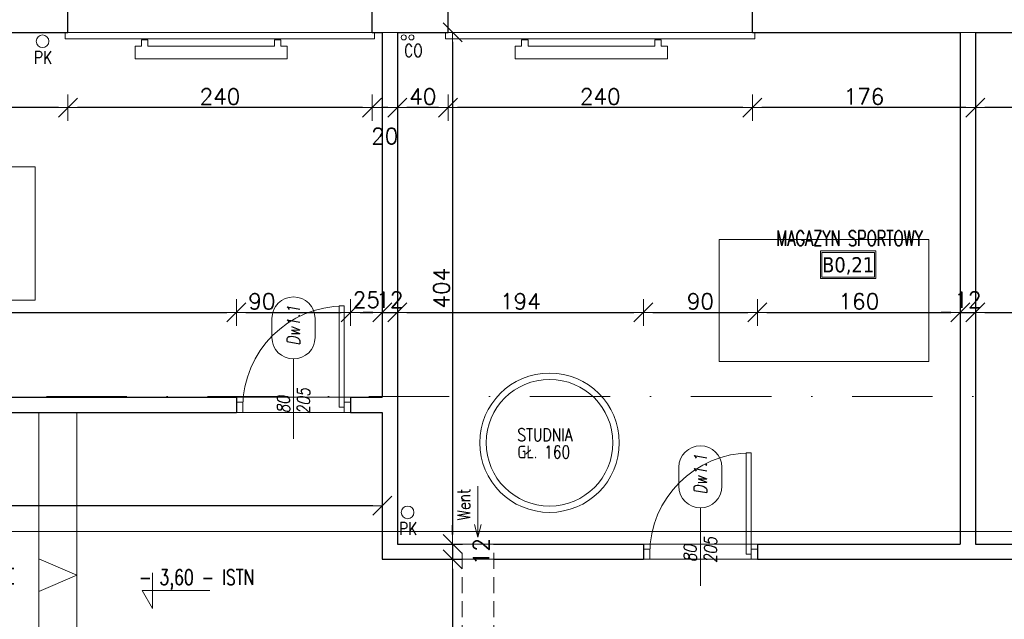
# Model space of a CAD drawing. Header units: millimetres. Extents: x 23192 to 177760, y -399809 to -79279.
# Tile 145 of 256: x 53194 to 53970, y -194815 to -194342. Entities that reach past the tile are written whole.
import ezdxf
from ezdxf.enums import TextEntityAlignment as Align

# ---------------------------------------------------------------- set-up
doc = ezdxf.new("R2010")
doc.units = ezdxf.units.MM
doc.linetypes.add('DASHDOT', pattern=[25.4, 12.7, -6.35, 0, -6.35])
doc.linetypes.add('HIDDEN', pattern=[9.525, 6.35, -3.175])
doc.layers.get('0').update_dxf_attribs({"lineweight": 0})
for name, color, linetype, lineweight in [('!! 0_ Istn-sciany', 3, 'Continuous', 30), ('!! 0_ Istn-widok', 1, 'Continuous', 15), ('!! 0_ Opis', 8, 'Continuous', 13), ('!! 0_Istn-armatura', 6, 'Continuous', 9), ('!! 0_Istn-cienka', 4, 'Continuous', 9), ('!! 0_Istn-drzwi', 1, 'Continuous', 13), ('!! 0_Istn-went', 5, 'Continuous', 13), ('!! 0_Opis_pom', 9, 'Continuous', 13), ('!! 0_Osie', 1, 'DASHDOT', 13), ('!! 0_Widok', 1, 'Continuous', 15), ('!! 2_drzwi opis', 151, 'Continuous', 9), ('!! wymiary osi', 250, 'Continuous', 9), ('0-osie-liniA', 14, 'DASHDOT', 5)]:
    doc.layers.add(name, color=color, linetype=linetype, lineweight=lineweight)
for name, color, linetype, lineweight, plot in [('!! 0_Istn-grzejniki', 7, 'Continuous', 0, False), ('!! 0_ramki', 66, 'Continuous', 9, False), ('Powierzchnia', 140, 'Continuous', 5, False)]:
    doc.layers.add(name, color=color, linetype=linetype, lineweight=lineweight, plot=plot)
doc.styles.add('50', font='ROMANS.shx', dxfattribs={"width": 0.8, "height": 10})
doc.styles.add('ARCHETYP', font='romans.shx', dxfattribs={"height": 15})
doc.styles.add('ARIAL', font='tahoma.ttf')
doc.styles.add('SIMPLEX', font='simplex.shx', dxfattribs={"width": 0.77})
doc.styles.add('TXT', font='simplex.shx')
doc.dimstyles.new('DIM50', dxfattribs={"dimscale": 5, "dimtxt": 2.5, "dimasz": 1.5, "dimexe": 0, "dimexo": 0, "dimgap": 0.5, "dimtad": 1, "dimdec": 4, "dimrnd": 0.5, "dimdsep": 46, "dimtxsty": 'TXT', "dimblk1": 'TICK1', "dimblk2": 'TICK1', "dimsah": 1, "dimcen": 0, "dimse1": 1, "dimse2": 1, "dimclrd": 1, "dimclre": 7, "dimclrt": 9, "dimadec": 0, "dimazin": 0, "dimtfac": 1, "dimtdec": 4, "dimtmove": 2, "dimatfit": 3, "dimldrblk": 'TICK1', "dimfxl": 1, "dimtolj": 1, "dimarcsym": 0})

# ---------------------------------------------------------------- blocks, each defined once
blk = doc.blocks.new('BLOK OSI')
at = {"layer": '0-osie-liniA', "ltscale": 5}
blk.add_lwpolyline([(48639.25763, -194702.0883), (55442.2848, -194702.0883)], dxfattribs=at)
blk = doc.blocks.new('1_ok-opis')
blk.add_line((0, 111.61), (0, 50))
for points in [[(-17, 128.61), (-17, 143.61)], [(17, 128.61), (17, 143.61)]]:
    blk.add_lwpolyline(points)
for centre, start, end in [((0, 143.61), 0, 180), ((0, 128.61), 180, 0)]:
    blk.add_arc(centre, 17, start, end)
at = {"style": 'ARCHETYP'}
for tag, height, rotation, p in [('NR', 12, 90, (0, 136.9)), ('NR', 12, 270, (0, 136.9)), ('SZEROKOŚĆ', 10, 90, (-8, 78.29)), ('WYSOKOŚĆ', 10, 270, (-8, 78.29)), ('WYSOKOŚĆ', 10, 90, (8, 78.29)), ('SZEROKOŚĆ', 10, 270, (8, 78.29))]:
    blk.add_attdef(tag, text='', height=height, rotation=rotation, dxfattribs=at).set_placement(p, align=Align.MIDDLE)
blk = doc.blocks.new('TICK1')
at = {"color": 0}
for p, q in [((0, -1.4), (0, 1.4)), ((0, 0), (-1, 0))]:
    blk.add_line(p, q, dxfattribs=at)
at = {"color": 2}
blk.add_line((-1, -1), (1, 1), dxfattribs=at)
blk = doc.blocks.new('*D2432')
at = {"layer": '!! wymiary osi', "color": 1, "lineweight": -2, "transparency": 16777216}
blk.add_line((54124.21, -194411.04), (53955.21, -194411.04), dxfattribs=at)
at = {"layer": 'DEFPOINTS', "color": 0, "transparency": 16777216}
for p in [(53947.71, -194351.59), (54131.71, -194351.59), (53947.71, -194411.04)]:
    blk.add_point(p, dxfattribs=at)
at = {"layer": '!! wymiary osi', "color": 1, "lineweight": -2, "transparency": 16777216, "xscale": 7.5, "yscale": 7.5, "zscale": 7.5, "rotation": 180}
blk.add_blockref('TICK1', (53947.71, -194411.04), dxfattribs=at)
at = {"layer": '!! wymiary osi', "color": 1, "lineweight": -2, "transparency": 16777216, "xscale": 7.5, "yscale": 7.5, "zscale": 7.5}
blk.add_blockref('TICK1', (54131.71, -194411.04), dxfattribs=at)
at = {"layer": '!! wymiary osi', "color": 9, "transparency": 16777216, "insert": (54039.71, -194402.29), "char_height": 12.5, "attachment_point": 5, "style": 'TXT'}
blk.add_mtext('\\A1;184', dxfattribs=at)
blk = doc.blocks.new('*D2433')
at = {"layer": '!! wymiary osi', "color": 1, "lineweight": -2, "transparency": 16777216}
blk.add_line((53940.21, -194411.04), (53779.21, -194411.04), dxfattribs=at)
at = {"layer": 'DEFPOINTS', "color": 0, "transparency": 16777216}
for p in [(53771.71, -194351.59), (53947.71, -194351.59), (53771.71, -194411.04)]:
    blk.add_point(p, dxfattribs=at)
at = {"layer": '!! wymiary osi', "color": 1, "lineweight": -2, "transparency": 16777216, "xscale": 7.5, "yscale": 7.5, "zscale": 7.5, "rotation": 180}
blk.add_blockref('TICK1', (53771.71, -194411.04), dxfattribs=at)
at = {"layer": '!! wymiary osi', "color": 1, "lineweight": -2, "transparency": 16777216, "xscale": 7.5, "yscale": 7.5, "zscale": 7.5}
blk.add_blockref('TICK1', (53947.71, -194411.04), dxfattribs=at)
at = {"layer": '!! wymiary osi', "color": 9, "transparency": 16777216, "insert": (53859.71, -194402.29), "char_height": 12.5, "attachment_point": 5, "style": 'TXT'}
blk.add_mtext('\\A1;176', dxfattribs=at)
blk = doc.blocks.new('*D2434')
at = {"layer": '!! wymiary osi', "color": 1, "lineweight": -2, "transparency": 16777216}
blk.add_line((53764.21, -194411.04), (53539.21, -194411.04), dxfattribs=at)
at = {"layer": 'DEFPOINTS', "color": 0, "transparency": 16777216}
for p in [(53531.71, -194351.59), (53771.71, -194351.59), (53531.71, -194411.04)]:
    blk.add_point(p, dxfattribs=at)
at = {"layer": '!! wymiary osi', "color": 1, "lineweight": -2, "transparency": 16777216, "xscale": 7.5, "yscale": 7.5, "zscale": 7.5, "rotation": 180}
blk.add_blockref('TICK1', (53531.71, -194411.04), dxfattribs=at)
at = {"layer": '!! wymiary osi', "color": 1, "lineweight": -2, "transparency": 16777216, "xscale": 7.5, "yscale": 7.5, "zscale": 7.5}
blk.add_blockref('TICK1', (53771.71, -194411.04), dxfattribs=at)
at = {"layer": '!! wymiary osi', "color": 9, "transparency": 16777216, "insert": (53651.71, -194402.29), "char_height": 12.5, "attachment_point": 5, "style": 'TXT'}
blk.add_mtext('\\A1;240', dxfattribs=at)
blk = doc.blocks.new('*D2435')
at = {"layer": '!! wymiary osi', "color": 1, "lineweight": -2, "transparency": 16777216}
blk.add_line((53524.21, -194411.04), (53499.21, -194411.04), dxfattribs=at)
at = {"layer": 'DEFPOINTS', "color": 0, "transparency": 16777216}
for p in [(53491.71, -194351.59), (53531.71, -194351.59), (53491.71, -194411.04)]:
    blk.add_point(p, dxfattribs=at)
at = {"layer": '!! wymiary osi', "color": 1, "lineweight": -2, "transparency": 16777216, "xscale": 7.5, "yscale": 7.5, "zscale": 7.5, "rotation": 180}
blk.add_blockref('TICK1', (53491.71, -194411.04), dxfattribs=at)
at = {"layer": '!! wymiary osi', "color": 1, "lineweight": -2, "transparency": 16777216, "xscale": 7.5, "yscale": 7.5, "zscale": 7.5}
blk.add_blockref('TICK1', (53531.71, -194411.04), dxfattribs=at)
at = {"layer": '!! wymiary osi', "color": 9, "transparency": 16777216, "insert": (53511.71, -194402.29), "char_height": 12.5, "attachment_point": 5, "style": 'TXT'}
blk.add_mtext('\\A1;40', dxfattribs=at)
blk = doc.blocks.new('*D2436')
at = {"layer": '!! wymiary osi', "color": 1, "lineweight": -2, "transparency": 16777216}
blk.add_line((53484.21, -194411.04), (53479.21, -194411.04), dxfattribs=at)
at = {"layer": 'DEFPOINTS', "color": 0, "transparency": 16777216}
for p in [(53471.71, -194351.59), (53491.71, -194351.59), (53471.71, -194411.04)]:
    blk.add_point(p, dxfattribs=at)
at = {"layer": '!! wymiary osi', "color": 1, "lineweight": -2, "transparency": 16777216, "xscale": 7.5, "yscale": 7.5, "zscale": 7.5, "rotation": 180}
blk.add_blockref('TICK1', (53471.71, -194411.04), dxfattribs=at)
at = {"layer": '!! wymiary osi', "color": 1, "lineweight": -2, "transparency": 16777216, "xscale": 7.5, "yscale": 7.5, "zscale": 7.5}
blk.add_blockref('TICK1', (53491.71, -194411.04), dxfattribs=at)
at = {"layer": '!! wymiary osi', "color": 9, "transparency": 16777216, "insert": (53481.71, -194433.54), "char_height": 12.5, "attachment_point": 5, "style": 'TXT'}
blk.add_mtext('\\A1;20', dxfattribs=at)
blk = doc.blocks.new('*D2437')
at = {"layer": '!! wymiary osi', "color": 1, "lineweight": -2, "transparency": 16777216}
blk.add_line((53464.21, -194411.04), (53239.21, -194411.04), dxfattribs=at)
at = {"layer": 'DEFPOINTS', "color": 0, "transparency": 16777216}
for p in [(53231.71, -194351.59), (53471.71, -194351.59), (53231.71, -194411.04)]:
    blk.add_point(p, dxfattribs=at)
at = {"layer": '!! wymiary osi', "color": 1, "lineweight": -2, "transparency": 16777216, "xscale": 7.5, "yscale": 7.5, "zscale": 7.5, "rotation": 180}
blk.add_blockref('TICK1', (53231.71, -194411.04), dxfattribs=at)
at = {"layer": '!! wymiary osi', "color": 1, "lineweight": -2, "transparency": 16777216, "xscale": 7.5, "yscale": 7.5, "zscale": 7.5}
blk.add_blockref('TICK1', (53471.71, -194411.04), dxfattribs=at)
at = {"layer": '!! wymiary osi', "color": 9, "transparency": 16777216, "insert": (53351.71, -194402.29), "char_height": 12.5, "attachment_point": 5, "style": 'TXT'}
blk.add_mtext('\\A1;240', dxfattribs=at)
blk = doc.blocks.new('*D2438')
at = {"layer": '!! wymiary osi', "color": 1, "lineweight": -2, "transparency": 16777216}
blk.add_line((53224.21, -194411.04), (52912.21, -194411.04), dxfattribs=at)
at = {"layer": 'DEFPOINTS', "color": 0, "transparency": 16777216}
for p in [(52904.71, -194351.59), (53231.71, -194351.59), (52904.71, -194411.04)]:
    blk.add_point(p, dxfattribs=at)
at = {"layer": '!! wymiary osi', "color": 1, "lineweight": -2, "transparency": 16777216, "xscale": 7.5, "yscale": 7.5, "zscale": 7.5, "rotation": 180}
blk.add_blockref('TICK1', (52904.71, -194411.04), dxfattribs=at)
at = {"layer": '!! wymiary osi', "color": 1, "lineweight": -2, "transparency": 16777216, "xscale": 7.5, "yscale": 7.5, "zscale": 7.5}
blk.add_blockref('TICK1', (53231.71, -194411.04), dxfattribs=at)
at = {"layer": '!! wymiary osi', "color": 9, "transparency": 16777216, "insert": (53068.21, -194402.29), "char_height": 12.5, "attachment_point": 5, "style": 'TXT'}
blk.add_mtext('\\A1;327', dxfattribs=at)
blk = doc.blocks.new('*D2441')
at = {"layer": '!! wymiary osi', "color": 1, "lineweight": -2, "transparency": 16777216}
blk.add_line((52912.21, -194572.73), (53357.21, -194572.73), dxfattribs=at)
at = {"layer": 'DEFPOINTS', "color": 0, "transparency": 16777216}
for p in [(53364.71, -194572.73), (52904.71, -194639.59), (53364.71, -194639.59)]:
    blk.add_point(p, dxfattribs=at)
at = {"layer": '!! wymiary osi', "color": 1, "lineweight": -2, "transparency": 16777216, "xscale": 7.5, "yscale": 7.5, "zscale": 7.5, "rotation": 180}
blk.add_blockref('TICK1', (52904.71, -194572.73), dxfattribs=at)
at = {"layer": '!! wymiary osi', "color": 1, "lineweight": -2, "transparency": 16777216, "xscale": 7.5, "yscale": 7.5, "zscale": 7.5}
blk.add_blockref('TICK1', (53364.71, -194572.73), dxfattribs=at)
at = {"layer": '!! wymiary osi', "color": 9, "transparency": 16777216, "insert": (53134.71, -194563.98), "char_height": 12.5, "attachment_point": 5, "style": 'TXT'}
blk.add_mtext('\\A1;460', dxfattribs=at)
blk = doc.blocks.new('*D2442')
at = {"layer": '!! wymiary osi', "color": 1, "lineweight": -2, "transparency": 16777216}
blk.add_line((53372.21, -194572.73), (53447.21, -194572.73), dxfattribs=at)
at = {"layer": 'DEFPOINTS', "color": 0, "transparency": 16777216}
for p in [(53454.71, -194572.73), (53364.71, -194639.59), (53454.71, -194639.59)]:
    blk.add_point(p, dxfattribs=at)
at = {"layer": '!! wymiary osi', "color": 1, "lineweight": -2, "transparency": 16777216, "xscale": 7.5, "yscale": 7.5, "zscale": 7.5, "rotation": 180}
blk.add_blockref('TICK1', (53364.71, -194572.73), dxfattribs=at)
at = {"layer": '!! wymiary osi', "color": 1, "lineweight": -2, "transparency": 16777216, "xscale": 7.5, "yscale": 7.5, "zscale": 7.5}
blk.add_blockref('TICK1', (53454.71, -194572.73), dxfattribs=at)
at = {"layer": '!! wymiary osi', "color": 9, "transparency": 16777216, "insert": (53384.75, -194563.98), "char_height": 12.5, "attachment_point": 5, "style": 'TXT'}
blk.add_mtext('\\A1;90', dxfattribs=at)
blk = doc.blocks.new('*D2443')
at = {"layer": '!! wymiary osi', "color": 1, "lineweight": -2, "transparency": 16777216}
blk.add_line((53462.21, -194572.73), (53472.21, -194572.73), dxfattribs=at)
at = {"layer": 'DEFPOINTS', "color": 0, "transparency": 16777216}
for p in [(53479.71, -194572.73), (53454.71, -194639.59), (53479.71, -194639.59)]:
    blk.add_point(p, dxfattribs=at)
at = {"layer": '!! wymiary osi', "color": 1, "lineweight": -2, "transparency": 16777216, "xscale": 7.5, "yscale": 7.5, "zscale": 7.5, "rotation": 180}
blk.add_blockref('TICK1', (53454.71, -194572.73), dxfattribs=at)
at = {"layer": '!! wymiary osi', "color": 1, "lineweight": -2, "transparency": 16777216, "xscale": 7.5, "yscale": 7.5, "zscale": 7.5}
blk.add_blockref('TICK1', (53479.71, -194572.73), dxfattribs=at)
at = {"layer": '!! wymiary osi', "color": 9, "transparency": 16777216, "insert": (53467.21, -194562.73), "char_height": 12.5, "attachment_point": 5, "style": 'TXT'}
blk.add_mtext('\\A1;25', dxfattribs=at)
blk = doc.blocks.new('*D2444')
at = {"layer": '!! wymiary osi', "color": 1, "lineweight": -2, "transparency": 16777216}
for p, q in [((53472.21, -194572.73), (53464.71, -194572.73)), ((53479.71, -194572.73), (53491.71, -194572.73)), ((53499.21, -194572.73), (53506.71, -194572.73))]:
    blk.add_line(p, q, dxfattribs=at)
at = {"layer": 'DEFPOINTS', "color": 0, "transparency": 16777216}
for p in [(53491.71, -194572.73), (53479.71, -194639.59), (53491.71, -194755.59)]:
    blk.add_point(p, dxfattribs=at)
at = {"layer": '!! wymiary osi', "color": 1, "lineweight": -2, "transparency": 16777216, "xscale": 7.5, "yscale": 7.5, "zscale": 7.5}
blk.add_blockref('TICK1', (53479.71, -194572.73), dxfattribs=at)
at = {"layer": '!! wymiary osi', "color": 1, "lineweight": -2, "transparency": 16777216, "xscale": 7.5, "yscale": 7.5, "zscale": 7.5, "rotation": 180}
blk.add_blockref('TICK1', (53491.71, -194572.73), dxfattribs=at)
at = {"layer": '!! wymiary osi', "color": 9, "transparency": 16777216, "insert": (53485.71, -194562.73), "char_height": 12.5, "attachment_point": 5, "style": 'TXT'}
blk.add_mtext('\\A1;12', dxfattribs=at)
blk = doc.blocks.new('*D2445')
at = {"layer": '!! wymiary osi', "color": 1, "lineweight": -2, "transparency": 16777216}
blk.add_line((53499.21, -194572.73), (53678.21, -194572.73), dxfattribs=at)
at = {"layer": 'DEFPOINTS', "color": 0, "transparency": 16777216}
for p in [(53685.71, -194572.73), (53491.71, -194755.59), (53685.71, -194755.59)]:
    blk.add_point(p, dxfattribs=at)
at = {"layer": '!! wymiary osi', "color": 1, "lineweight": -2, "transparency": 16777216, "xscale": 7.5, "yscale": 7.5, "zscale": 7.5, "rotation": 180}
blk.add_blockref('TICK1', (53491.71, -194572.73), dxfattribs=at)
at = {"layer": '!! wymiary osi', "color": 1, "lineweight": -2, "transparency": 16777216, "xscale": 7.5, "yscale": 7.5, "zscale": 7.5}
blk.add_blockref('TICK1', (53685.71, -194572.73), dxfattribs=at)
at = {"layer": '!! wymiary osi', "color": 9, "transparency": 16777216, "insert": (53588.71, -194563.98), "char_height": 12.5, "attachment_point": 5, "style": 'TXT'}
blk.add_mtext('\\A1;194', dxfattribs=at)
blk = doc.blocks.new('*D2446')
at = {"layer": '!! wymiary osi', "color": 1, "lineweight": -2, "transparency": 16777216}
blk.add_line((53693.21, -194572.73), (53768.21, -194572.73), dxfattribs=at)
at = {"layer": 'DEFPOINTS', "color": 0, "transparency": 16777216}
for p in [(53775.71, -194572.73), (53775.71, -194753.35), (53685.71, -194755.59)]:
    blk.add_point(p, dxfattribs=at)
at = {"layer": '!! wymiary osi', "color": 1, "lineweight": -2, "transparency": 16777216, "xscale": 7.5, "yscale": 7.5, "zscale": 7.5, "rotation": 180}
blk.add_blockref('TICK1', (53685.71, -194572.73), dxfattribs=at)
at = {"layer": '!! wymiary osi', "color": 1, "lineweight": -2, "transparency": 16777216, "xscale": 7.5, "yscale": 7.5, "zscale": 7.5}
blk.add_blockref('TICK1', (53775.71, -194572.73), dxfattribs=at)
at = {"layer": '!! wymiary osi', "color": 9, "transparency": 16777216, "insert": (53730.71, -194563.98), "char_height": 12.5, "attachment_point": 5, "style": 'TXT'}
blk.add_mtext('\\A1;90', dxfattribs=at)
blk = doc.blocks.new('*D2447')
at = {"layer": '!! wymiary osi', "color": 1, "lineweight": -2, "transparency": 16777216}
blk.add_line((53783.21, -194572.73), (53928.21, -194572.73), dxfattribs=at)
at = {"layer": 'DEFPOINTS', "color": 0, "transparency": 16777216}
for p in [(53935.71, -194572.73), (53775.71, -194753.35), (53935.71, -194753.35)]:
    blk.add_point(p, dxfattribs=at)
at = {"layer": '!! wymiary osi', "color": 1, "lineweight": -2, "transparency": 16777216, "xscale": 7.5, "yscale": 7.5, "zscale": 7.5, "rotation": 180}
blk.add_blockref('TICK1', (53775.71, -194572.73), dxfattribs=at)
at = {"layer": '!! wymiary osi', "color": 1, "lineweight": -2, "transparency": 16777216, "xscale": 7.5, "yscale": 7.5, "zscale": 7.5}
blk.add_blockref('TICK1', (53935.71, -194572.73), dxfattribs=at)
at = {"layer": '!! wymiary osi', "color": 9, "transparency": 16777216, "insert": (53855.71, -194563.98), "char_height": 12.5, "attachment_point": 5, "style": 'TXT'}
blk.add_mtext('\\A1;160', dxfattribs=at)
blk = doc.blocks.new('*D2448')
at = {"layer": '!! wymiary osi', "color": 1, "lineweight": -2, "transparency": 16777216}
for p, q in [((53928.21, -194572.73), (53920.71, -194572.73)), ((53935.71, -194572.73), (53947.71, -194572.73)), ((53955.21, -194572.73), (53962.71, -194572.73))]:
    blk.add_line(p, q, dxfattribs=at)
at = {"layer": 'DEFPOINTS', "color": 0, "transparency": 16777216}
for p in [(53947.71, -194572.73), (53935.71, -194753.35), (53947.71, -194755.59)]:
    blk.add_point(p, dxfattribs=at)
at = {"layer": '!! wymiary osi', "color": 1, "lineweight": -2, "transparency": 16777216, "xscale": 7.5, "yscale": 7.5, "zscale": 7.5}
blk.add_blockref('TICK1', (53935.71, -194572.73), dxfattribs=at)
at = {"layer": '!! wymiary osi', "color": 1, "lineweight": -2, "transparency": 16777216, "xscale": 7.5, "yscale": 7.5, "zscale": 7.5, "rotation": 180}
blk.add_blockref('TICK1', (53947.71, -194572.73), dxfattribs=at)
at = {"layer": '!! wymiary osi', "color": 9, "transparency": 16777216, "insert": (53941.71, -194562.73), "char_height": 12.5, "attachment_point": 5, "style": 'TXT'}
blk.add_mtext('\\A1;12', dxfattribs=at)
blk = doc.blocks.new('*D2449')
at = {"layer": '!! wymiary osi', "color": 1, "lineweight": -2, "transparency": 16777216}
blk.add_line((53955.21, -194572.73), (54122.21, -194572.73), dxfattribs=at)
at = {"layer": 'DEFPOINTS', "color": 0, "transparency": 16777216}
for p in [(54129.71, -194572.73), (53947.71, -194755.59), (54129.71, -194755.59)]:
    blk.add_point(p, dxfattribs=at)
at = {"layer": '!! wymiary osi', "color": 1, "lineweight": -2, "transparency": 16777216, "xscale": 7.5, "yscale": 7.5, "zscale": 7.5, "rotation": 180}
blk.add_blockref('TICK1', (53947.71, -194572.73), dxfattribs=at)
at = {"layer": '!! wymiary osi', "color": 1, "lineweight": -2, "transparency": 16777216, "xscale": 7.5, "yscale": 7.5, "zscale": 7.5}
blk.add_blockref('TICK1', (54129.71, -194572.73), dxfattribs=at)
at = {"layer": '!! wymiary osi', "color": 9, "transparency": 16777216, "insert": (54038.71, -194563.98), "char_height": 12.5, "attachment_point": 5, "style": 'TXT'}
blk.add_mtext('\\A1;182', dxfattribs=at)
blk = doc.blocks.new('*D2480')
at = {"layer": '!! wymiary osi', "color": 1, "lineweight": -2, "transparency": 16777216}
blk.add_line((53535.22, -194359.09), (53535.22, -194748.09), dxfattribs=at)
at = {"layer": 'DEFPOINTS', "color": 0, "transparency": 16777216}
for p in [(53491.71, -194351.59), (53491.71, -194755.59), (53535.22, -194755.59)]:
    blk.add_point(p, dxfattribs=at)
at = {"layer": '!! wymiary osi', "color": 1, "lineweight": -2, "transparency": 16777216, "xscale": 7.5, "yscale": 7.5, "zscale": 7.5}
for p, rotation in [((53535.22, -194351.59), 90), ((53535.22, -194755.59), 270)]:
    blk.add_blockref('TICK1', p, dxfattribs=dict(at, rotation=rotation))
at = {"layer": '!! wymiary osi', "color": 9, "transparency": 16777216, "insert": (53526.47, -194553.59), "char_height": 12.5, "attachment_point": 5, "rotation": 90, "style": 'TXT'}
blk.add_mtext('\\A1;404', dxfattribs=at)
blk = doc.blocks.new('*D2481')
at = {"layer": '!! wymiary osi', "color": 1, "lineweight": -2, "transparency": 16777216}
for p, q in [((53535.22, -194748.09), (53535.22, -194740.59)), ((53535.22, -194755.59), (53535.22, -194767.59)), ((53535.22, -194775.09), (53535.22, -194782.59))]:
    blk.add_line(p, q, dxfattribs=at)
at = {"layer": 'DEFPOINTS', "color": 0, "transparency": 16777216}
for p in [(53491.71, -194755.59), (53479.71, -194767.59), (53535.22, -194767.59)]:
    blk.add_point(p, dxfattribs=at)
at = {"layer": '!! wymiary osi', "color": 1, "lineweight": -2, "transparency": 16777216, "xscale": 7.5, "yscale": 7.5, "zscale": 7.5}
for p, rotation in [((53535.22, -194755.59), 270), ((53535.22, -194767.59), 90)]:
    blk.add_blockref('TICK1', p, dxfattribs=dict(at, rotation=rotation))
at = {"layer": '!! wymiary osi', "color": 9, "transparency": 16777216, "insert": (53557.72, -194761.59), "char_height": 12.5, "attachment_point": 5, "rotation": 90, "style": 'TXT'}
blk.add_mtext('\\A1;12', dxfattribs=at)
blk = doc.blocks.new('*D2482')
at = {"layer": '!! wymiary osi', "color": 1, "lineweight": -2, "transparency": 16777216}
blk.add_line((53535.22, -194775.09), (53535.22, -194919.09), dxfattribs=at)
at = {"layer": 'DEFPOINTS', "color": 0, "transparency": 16777216}
for p in [(53479.71, -194767.59), (53479.71, -194926.59), (53535.22, -194926.59)]:
    blk.add_point(p, dxfattribs=at)
at = {"layer": '!! wymiary osi', "color": 1, "lineweight": -2, "transparency": 16777216, "xscale": 7.5, "yscale": 7.5, "zscale": 7.5}
for p, rotation in [((53535.22, -194767.59), 90), ((53535.22, -194926.59), 270)]:
    blk.add_blockref('TICK1', p, dxfattribs=dict(at, rotation=rotation))
at = {"layer": '!! wymiary osi', "color": 9, "transparency": 16777216, "insert": (53526.47, -194847.09), "char_height": 12.5, "attachment_point": 5, "rotation": 90, "style": 'TXT'}
blk.add_mtext('\\A1;159', dxfattribs=at)
blk = doc.blocks.new('*D2625')
at = {"layer": '!! wymiary osi', "color": 1, "lineweight": -2, "transparency": 16777216}
blk.add_line((53472.21, -194725.3), (52012.21, -194725.3), dxfattribs=at)
at = {"layer": 'DEFPOINTS', "color": 0, "transparency": 16777216}
for p in [(52004.71, -194725.3), (52004.71, -194767.59), (53479.71, -194767.59)]:
    blk.add_point(p, dxfattribs=at)
at = {"layer": '!! wymiary osi', "color": 1, "lineweight": -2, "transparency": 16777216, "xscale": 7.5, "yscale": 7.5, "zscale": 7.5, "rotation": 180}
blk.add_blockref('TICK1', (52004.71, -194725.3), dxfattribs=at)
at = {"layer": '!! wymiary osi', "color": 1, "lineweight": -2, "transparency": 16777216, "xscale": 7.5, "yscale": 7.5, "zscale": 7.5}
blk.add_blockref('TICK1', (53479.71, -194725.3), dxfattribs=at)
at = {"layer": '!! wymiary osi', "color": 9, "transparency": 16777216, "insert": (52742.21, -194716.55), "char_height": 12.5, "attachment_point": 5, "style": 'TXT'}
blk.add_mtext('\\A1;1475', dxfattribs=at)

msp = doc.modelspace()

# ---------------------------------------------------------------- linework, layer by layer
at = {"layer": '!! 0_ Istn-sciany'}
for points in [[(53231.71142, -194351.5883), (53231.71142, -194325.5883)], [(53471.71142, -194351.5883), (53471.71142, -194325.5883)], [(53531.71142, -194351.5883), (53531.71142, -194325.5883)], [(53771.71142, -194351.5883), (53771.71142, -194325.5883)], [(52904.71142, -194351.5883), (53231.71142, -194351.5883)], [(53471.71142, -194351.5883), (53479.71142, -194351.5883)], [(53479.71142, -194351.5883), (53479.71142, -194639.5883)], [(53491.71142, -194351.5883), (53531.71142, -194351.5883)], [(53491.71142, -194351.5883), (53491.71142, -194755.5883)], [(53771.71142, -194351.5883), (53935.71142, -194351.5883)], [(53935.71142, -194351.5883), (53935.71142, -194755.5883)], [(53947.71142, -194351.5883), (54131.71142, -194351.5883)], [(53947.71142, -194351.5883), (53947.71142, -194755.5883)], [(52865.71142, -194639.5883), (53364.71142, -194639.5883)], [(53364.71142, -194639.5883), (53364.71142, -194651.5883)], [(53454.71142, -194639.5883), (53479.71142, -194639.5883)], [(53454.71142, -194639.5883), (53454.71142, -194651.5883)], [(52554.71142, -194651.5883), (53364.71142, -194651.5883)], [(53454.71142, -194651.5883), (53479.71142, -194651.5883)], [(53479.71142, -194651.5883), (53479.71142, -194767.5883)], [(53491.71142, -194755.5883), (53542.71142, -194755.5883)], [(53567.71142, -194755.5883), (53685.71142, -194755.5883)], [(53685.71142, -194755.5883), (53685.71142, -194767.5883)], [(53775.71142, -194755.5883), (53935.71142, -194755.5883)], [(53775.71142, -194755.5883), (53775.71142, -194767.5883)], [(53947.71142, -194755.5883), (54129.71142, -194755.5883)], [(53479.71142, -194767.5883), (53542.71142, -194767.5883)], [(53567.71142, -194767.5883), (53685.71142, -194767.5883)], [(53775.71142, -194767.5883), (54129.71142, -194767.5883)]]:
    msp.add_lwpolyline(points, dxfattribs=at)
at = {"layer": '!! 0_ Istn-widok'}
for points in [[(53229.71142, -194351.5883), (53229.71142, -194356.5883)], [(53229.71142, -194356.5883), (53473.71142, -194356.5883)], [(53473.71142, -194351.5883), (53473.71142, -194356.5883)], [(53479.71142, -194351.5883), (53491.71142, -194351.5883)], [(53529.71142, -194351.5883), (53529.71142, -194356.5883)], [(53529.71142, -194356.5883), (53773.71142, -194356.5883)], [(53773.71142, -194351.5883), (53773.71142, -194356.5883)], [(53935.71142, -194351.5883), (53947.71142, -194351.5883)], [(53208.71142, -194908.5883), (53208.71142, -194651.5883)], [(53238.71142, -194908.5883), (53238.71142, -194651.5883)]]:
    msp.add_lwpolyline(points, dxfattribs=at)
at = {"layer": '!! 0_ Opis'}
for points in [[(53298.47748, -194778.36369), (53298.47748, -194806.36545)], [(53298.47748, -194806.36545), (53290.39407, -194792.36457)], [(53290.39407, -194792.36457), (53343.82827, -194792.36457)]]:
    msp.add_lwpolyline(points, dxfattribs=at)
at = {"layer": '!! 0_Istn-armatura'}
for centre, radius in [((53211.71802, -194358.5883), 5), ((53496.71142, -194355.5883), 2), ((53502.71142, -194355.5883), 2), ((53611.71142, -194675.5883), 55), ((53611.71142, -194675.5883), 50), ((53499.71142, -194730.5883), 5)]:
    msp.add_circle(centre, radius, dxfattribs=at)
at = {"layer": '!! 0_Istn-cienka', "linetype": 'HIDDEN', "ltscale": 2}
for points in [[(53231.71142, -194351.5883), (53471.71142, -194351.5883)], [(53531.71142, -194351.5883), (53771.71142, -194351.5883)]]:
    msp.add_lwpolyline(points, dxfattribs=at)
at = {"layer": '!! 0_Istn-drzwi'}
for points in [[(53445.71142, -194567.5883), (53445.71142, -194647.5883), (53449.71142, -194647.5883), (53449.71142, -194567.5883)], [(53369.71142, -194643.5883), (53364.71142, -194643.5883), (53364.71142, -194651.5883), (53369.71142, -194651.5883)], [(53449.71142, -194643.5883), (53454.71142, -194643.5883), (53454.71142, -194651.5883), (53449.71142, -194651.5883)], [(53766.71142, -194683.5883), (53766.71142, -194763.5883), (53770.71142, -194763.5883), (53770.71142, -194683.5883)], [(53690.71142, -194759.5883), (53685.71142, -194759.5883), (53685.71142, -194767.5883), (53690.71142, -194767.5883)], [(53770.71142, -194759.5883), (53775.71142, -194759.5883), (53775.71142, -194767.5883), (53770.71142, -194767.5883)], [(53770.71142, -194759.5883), (53775.71142, -194759.5883), (53775.71142, -194767.5883), (53770.71142, -194767.5883)]]:
    msp.add_lwpolyline(points, close=True, dxfattribs=at)
for points in [[(53409.71142, -194622.5883), (53409.71142, -194672.5883)], [(53730.71142, -194738.5883), (53730.71142, -194788.5883)]]:
    msp.add_lwpolyline(points, dxfattribs=at)
for centre in [(53449.71142, -194647.5883), (53770.71142, -194763.5883)]:
    msp.add_arc(centre, 80, 89.99999996, 179.99999996, dxfattribs=at)
at = {"layer": '!! 0_Istn-grzejniki'}
for points in [[(53399.71142, -194357.5883), (53399.71142, -194362.5883), (53404.71142, -194362.5883), (53404.71142, -194372.5883), (53284.71142, -194372.5883), (53284.71142, -194362.5883), (53289.71142, -194362.5883), (53289.71142, -194357.5883), (53294.71142, -194357.5883), (53294.71142, -194362.5883), (53394.71142, -194362.5883), (53394.71142, -194357.5883)], [(53699.71142, -194357.5883), (53699.71142, -194362.5883), (53704.71142, -194362.5883), (53704.71142, -194372.5883), (53584.71142, -194372.5883), (53584.71142, -194362.5883), (53589.71142, -194362.5883), (53589.71142, -194357.5883), (53594.71142, -194357.5883), (53594.71142, -194362.5883), (53694.71142, -194362.5883), (53694.71142, -194357.5883)]]:
    msp.add_lwpolyline(points, close=True, dxfattribs=at)
at = {"layer": '!! 0_Istn-went'}
for points in [[(53555.21142, -194709.98656), (53555.21142, -194750.03308)], [(53555.21142, -194750.03308), (53552.53193, -194740.03308)], [(53555.21142, -194750.03308), (53557.89092, -194740.03308)]]:
    msp.add_lwpolyline(points, dxfattribs=at)
at = {"layer": '!! 0_Istn-went', "linetype": 'HIDDEN', "ltscale": 2}
for points in [[(53542.71142, -194908.5883), (53542.71142, -194755.5883)], [(53542.71142, -194755.5883), (53567.71142, -194755.5883)], [(53567.71142, -194908.5883), (53567.71142, -194755.5883)]]:
    msp.add_lwpolyline(points, dxfattribs=at)
at = {"layer": '!! 0_Opis_pom', "ltscale": 0.7}
for points in [[(53825.50622, -194545.96002), (53869.02622, -194545.96002), (53869.02622, -194524.20002), (53825.50622, -194524.20002)], [(53826.59422, -194544.87202), (53867.93822, -194544.87202), (53867.93822, -194525.28802), (53826.59422, -194525.28802)]]:
    msp.add_lwpolyline(points, close=True, dxfattribs=at)
at = {"layer": '!! 0_ramki'}
for points in [[(53074.09221, -194457.71458), (53205.84151, -194457.71458), (53205.84151, -194563.07819), (53074.09221, -194563.07819)], [(53745.4404, -194515.14345), (53911.03262, -194515.14345), (53911.03262, -194611.44345), (53745.4404, -194611.44345)], [(51280.42916, -198945.67237), (51280.42916, -194745.67237), (54250.42916, -194745.67237), (54250.42916, -198945.67237)]]:
    msp.add_lwpolyline(points, close=True, dxfattribs=at)
at = {"layer": '!! 0_Widok'}
for points in [[(53238.71142, -194780.0883), (53208.71142, -194767.20439)], [(53238.71142, -194780.0883), (53208.71142, -194792.97222)]]:
    msp.add_lwpolyline(points, dxfattribs=at)
at = {"layer": 'Powierzchnia'}
for points in [[(52904.71142, -194351.5883), (53479.71142, -194351.5883), (53479.71142, -194639.5883), (52904.71142, -194639.5883)], [(53491.71142, -194755.5883), (53935.71142, -194755.5883), (53935.71142, -194351.5883), (53491.71142, -194351.5883)], [(53947.71142, -194351.5883), (54379.71142, -194351.5883), (54379.71142, -194755.5883), (53947.71142, -194755.5883)], [(52004.71142, -194926.5883), (54379.71142, -194926.5883), (54379.71142, -194767.5883), (53479.71142, -194767.5883), (53479.71142, -194651.5883), (52004.71142, -194651.5883)]]:
    msp.add_lwpolyline(points, close=True, dxfattribs=at)

# ---------------------------------------------------------------- block references
at = {"layer": '!! 0_Osie'}
msp.add_blockref('BLOK OSI', (0, 63), dxfattribs=at)
at = {"layer": '!! 2_drzwi opis'}
ref = msp.add_blockref('1_ok-opis', (53409.71142, -194721.07696), dxfattribs=dict(at, xscale=-1, rotation=359.9999963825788))
ref.add_attrib('WYSOKOŚĆ', '80 ', dxfattribs={"layer": '0', "height": 10, "rotation": 89.99999638, "style": '50', "oblique": 10, "width": 0.8}).set_placement((53401.71143, -194642.78611), align=Align.MIDDLE)
ref.add_attrib('SZEROKOŚĆ', '205', dxfattribs={"layer": '0', "height": 10, "rotation": 89.99999638, "style": '50', "oblique": 10, "width": 0.8}).set_placement((53417.71143, -194642.78611), align=Align.MIDDLE)
ref.add_attrib('NR', 'Dw1.1', dxfattribs={"layer": '0', "height": 10, "rotation": 89.99999638, "style": '50', "oblique": 10, "width": 0.8}).set_placement((53409.71143, -194582.86982), align=Align.MIDDLE)
ref = msp.add_blockref('1_ok-opis', (53730.71142, -194838.5883), dxfattribs=dict(at, xscale=-1, rotation=359.9999963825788))
ref.add_attrib('WYSOKOŚĆ', '80 ', dxfattribs={"layer": '0', "height": 10, "rotation": 89.99999638, "style": '50', "oblique": 10, "width": 0.8}).set_placement((53722.71143, -194760.29745), align=Align.MIDDLE)
ref.add_attrib('SZEROKOŚĆ', '205', dxfattribs={"layer": '0', "height": 10, "rotation": 89.99999638, "style": '50', "oblique": 10, "width": 0.8}).set_placement((53738.71143, -194760.29745), align=Align.MIDDLE)
ref.add_attrib('NR', 'Dw1.1', dxfattribs={"layer": '0', "height": 10, "rotation": 89.99999638, "style": '50', "oblique": 10, "width": 0.8}).set_placement((53730.71143, -194700.38116), align=Align.MIDDLE)

# ---------------------------------------------------------------- texts
at = {"layer": '!! 0_ Opis', "style": 'SIMPLEX', "width": 0.75}
msp.add_text('- 3,60 - ISTN', height=12, dxfattribs=at).set_placement((53287.79003, -194787.78645))
at = {"layer": '!! 0_ Opis', "insert": (53117.13586, -194754.87312), "char_height": 12, "attachment_point": 1, "style": 'SIMPLEX'}
msp.add_mtext_dynamic_manual_height_columns('DWA DODATKOWE STOPNIE', width=46.7031119, gutter_width=75, heights=[0], dxfattribs=at)
at = {"layer": '!! 0_Istn-armatura', "style": 'ARCHETYP', "width": 0.8}
for s, p in [('CO', (53496.95961, -194370.95455)), ('PK', (53204.91761, -194376.37535)), ('STUDNIA', (53586.27272, -194674.29393)), ('GŁ. 160', (53586.27272, -194687.93048)), ('PK', (53492.91102, -194748.37535))]:
    msp.add_text(s, height=10, rotation=0.00000004, dxfattribs=at).set_placement(p)
at = {"layer": '!! 0_Istn-went', "style": 'ARCHETYP', "width": 0.8}
msp.add_text('Went', height=10, rotation=89.99999996, dxfattribs=at).set_placement((53549.17564, -194736.84271))
at = {"layer": '!! 0_Opis_pom', "ltscale": 0.7, "style": 'TXT', "width": 0.7}
msp.add_text('MAGAZYN SPORTOWY', height=12, dxfattribs=at).set_placement((53848.38136, -194520.1537), align=Align.CENTER)
at = {"layer": '!! 0_Opis_pom', "ltscale": 0.7, "style": 'ARIAL'}
msp.add_attdef('B0,21', text='', height=11.968, dxfattribs=at).set_placement((53847.26622, -194535.08002), align=Align.MIDDLE_CENTER)

# ---------------------------------------------------------------- dimensions: what is measured, and where the dimension line sits
at = {"layer": '!! wymiary osi'}
for base, p1, p2, picture, middle in [((53535.21902, -194755.5883), (53491.71142, -194351.5883), (53491.71142, -194755.5883), '*D2480', (53526.46902, -194553.5883)), ((53535.21902, -194767.5883), (53491.71142, -194755.5883), (53479.71142, -194767.5883), '*D2481', (53557.71902, -194761.5883)), ((53535.21902, -194926.5883), (53479.71142, -194767.5883), (53479.71142, -194926.5883), '*D2482', (53526.46902, -194847.0883))]:
    dim = msp.add_linear_dim(base=base, p1=p1, p2=p2, angle=90, dimstyle='DIM50', dxfattribs=at)
    dim.commit()
    dim.dimension.update_dxf_attribs({"geometry": picture, "text_midpoint": middle})
for base, p1, p2, picture, middle in [((52904.71142, -194411.04449), (53231.71142, -194351.5883), (52904.71142, -194351.5883), '*D2438', (53068.21142, -194402.29449)), ((53231.71142, -194411.04449), (53471.71142, -194351.5883), (53231.71142, -194351.5883), '*D2437', (53351.71142, -194402.29449)), ((53471.71142, -194411.04449), (53491.71142, -194351.5883), (53471.71142, -194351.5883), '*D2436', (53481.71142, -194433.54449)), ((53491.71142, -194411.04449), (53531.71142, -194351.5883), (53491.71142, -194351.5883), '*D2435', (53511.71142, -194402.29449)), ((53531.71142, -194411.04449), (53771.71142, -194351.5883), (53531.71142, -194351.5883), '*D2434', (53651.71142, -194402.29449)), ((53771.71142, -194411.04449), (53947.71142, -194351.5883), (53771.71142, -194351.5883), '*D2433', (53859.71142, -194402.29449)), ((53947.71142, -194411.04449), (54131.71142, -194351.5883), (53947.71142, -194351.5883), '*D2432', (54039.71142, -194402.29449)), ((53364.71142, -194572.73014), (52904.71142, -194639.5883), (53364.71142, -194639.5883), '*D2441', (53134.71142, -194563.98014)), ((53479.71142, -194572.73014), (53454.71142, -194639.5883), (53479.71142, -194639.5883), '*D2443', (53467.21142, -194562.73014)), ((53491.71142, -194572.73014), (53479.71142, -194639.5883), (53491.71142, -194755.5883), '*D2444', (53485.71142, -194562.73014)), ((53685.71142, -194572.73014), (53491.71142, -194755.5883), (53685.71142, -194755.5883), '*D2445', (53588.71142, -194563.98014)), ((53775.71142, -194572.73014), (53685.71142, -194755.5883), (53775.71142, -194753.35016), '*D2446', (53730.71142, -194563.98014)), ((53935.71142, -194572.73014), (53775.71142, -194753.35016), (53935.71142, -194753.35016), '*D2447', (53855.71142, -194563.98014)), ((53947.71142, -194572.73014), (53935.71142, -194753.35016), (53947.71142, -194755.5883), '*D2448', (53941.71142, -194562.73014)), ((54129.71142, -194572.73014), (53947.71142, -194755.5883), (54129.71142, -194755.5883), '*D2449', (54038.71142, -194563.98014)), ((52004.71142, -194725.30054), (53479.71142, -194767.5883), (52004.71142, -194767.5883), '*D2625', (52742.21142, -194716.55054))]:
    dim = msp.add_linear_dim(base=base, p1=p1, p2=p2, dimstyle='DIM50', dxfattribs=at)
    dim.commit()
    dim.dimension.update_dxf_attribs({"geometry": picture, "text_midpoint": middle})
dim = msp.add_linear_dim(base=(53454.71142, -194572.73014), p1=(53364.71142, -194639.5883), p2=(53454.71142, -194639.5883), dimstyle='DIM50', dxfattribs=at)
dim.commit()
dim.dimension.update_dxf_attribs({"geometry": '*D2442', "text_midpoint": (53384.74631, -194563.98014), "dimtype": 160})

doc.saveas('drawing.dxf')
